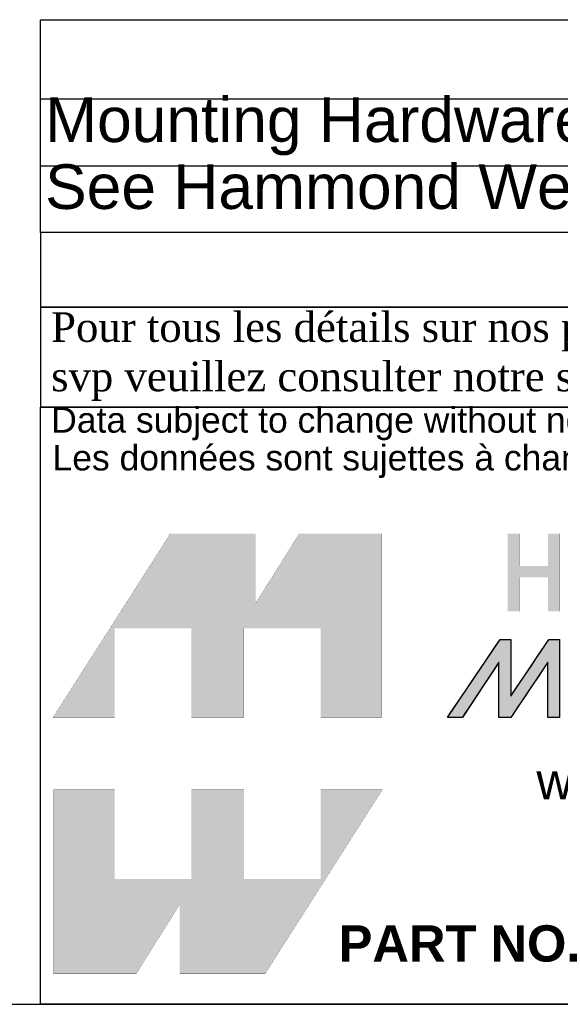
# Model space of a CAD drawing. Header units: inches. Extents: x 0 to 80.1, y 0 to 59.8.
# Tile 3 of 12: x 62.6 to 69.9, y 0 to 13.2. Entities that reach past the tile are written whole.
import ezdxf
from ezdxf.enums import TextEntityAlignment as Align

# ---------------------------------------------------------------- set-up
doc = ezdxf.new("R2010")
doc.units = ezdxf.units.IN
doc.header["$MEASUREMENT"] = 0
doc.layers.add('Default', color=7, linetype='Continuous')
doc.styles.add('SEACAD_Arial', font='arial.ttf')

# ---------------------------------------------------------------- blocks, each defined once
blk = doc.blocks.new('SE2')
at = {"color": 7, "linetype": 'Continuous'}
for p, q in [((62.864, 12.182), (80.003, 12.182)), ((62.864, 11.282), (80.003, 11.282))]:
    blk.add_line(p, q, dxfattribs=at)
blk.add_lwpolyline([(62.864, 10.382), (62.864, 13.247), (80.003, 13.247), (80.003, 10.382), (62.864, 10.382)], dxfattribs=at)
at = {"color": 7, "linetype": 'Continuous', "style": 'SEACAD_Arial'}
for s, p in [('Mounting Hardware Included', (62.927, 12.201)), ('See Hammond Website for More Information', (62.927, 11.301))]:
    blk.add_text(s, height=0.6, dxfattribs=at).set_placement(p, align=Align.TOP_LEFT)
blk = doc.blocks.new('block_2')
at = {"layer": 'Default', "linetype": 'Continuous'}
blk.add_hatch(color=7, dxfattribs=at).paths.add_polyline_path([(-0.8327, 0.0667), (-0.8327, 0.0841), (-0.8327, 0.1076), (-0.8327, 0.1345), (-0.8327, 0.1621), (-0.8327, 0.1875), (-0.8327, 0.2079), (-0.8327, 0.2206), (-0.8328, 0.2234), (-0.8344, 0.2234), (-0.8377, 0.2234), (-0.8421, 0.2234), (-0.8471, 0.2234), (-0.8522, 0.2234), (-0.857, 0.2234), (-0.8609, 0.2234), (-0.8647, 0.2195), (-0.8786, 0.1989), (-0.901, 0.1657), (-0.9282, 0.1254), (-0.9562, 0.0838), (-0.9813, 0.0466), (-0.9996, 0.0194), (-1.0073, 0.008), (-1.0057, 0.0079), (-1.0009, 0.0079), (-0.9941, 0.0079), (-0.9863, 0.0079), (-0.9785, 0.0079), (-0.9719, 0.0079), (-0.9676, 0.0079), (-0.9662, 0.0083), (-0.9595, 0.0184), (-0.9459, 0.0389), (-0.9281, 0.0659), (-0.9086, 0.0953), (-0.8901, 0.1233), (-0.8753, 0.1456), (-0.8668, 0.1584), (-0.8657, 0.1579), (-0.8657, 0.1442), (-0.8657, 0.1213), (-0.8657, 0.0931), (-0.8657, 0.0637), (-0.8657, 0.037), (-0.8657, 0.0172), (-0.8657, 0.0081), (-0.8646, 0.0079), (-0.8609, 0.0079), (-0.8555, 0.0079), (-0.8492, 0.0079), (-0.8429, 0.0079), (-0.8375, 0.0079), (-0.8338, 0.0079), (-0.8326, 0.0081), (-0.8265, 0.0172), (-0.8132, 0.037), (-0.7954, 0.0637), (-0.7758, 0.0931), (-0.7569, 0.1213), (-0.7416, 0.1442), (-0.7324, 0.1579), (-0.731, 0.1584), (-0.731, 0.1456), (-0.731, 0.1233), (-0.731, 0.0953), (-0.731, 0.0659), (-0.731, 0.0389), (-0.731, 0.0184), (-0.731, 0.0083), (-0.7301, 0.0079), (-0.7266, 0.0079), (-0.7214, 0.0079), (-0.7152, 0.0079), (-0.709, 0.0079), (-0.7035, 0.0079), (-0.6998, 0.0079), (-0.6985, 0.008), (-0.6985, 0.0194), (-0.6985, 0.0466), (-0.6985, 0.0838), (-0.6985, 0.1254), (-0.6985, 0.1657), (-0.6985, 0.1989), (-0.6985, 0.2195), (-0.6987, 0.2234), (-0.701, 0.2234), (-0.7052, 0.2234), (-0.7105, 0.2234), (-0.7162, 0.2234), (-0.7215, 0.2234), (-0.7256, 0.2234), (-0.7277, 0.2234), (-0.7302, 0.2199), (-0.7408, 0.204), (-0.7574, 0.1793), (-0.7771, 0.1498), (-0.7973, 0.1196), (-0.8151, 0.093), (-0.8278, 0.0739)])
at = {"layer": 'Default', "color": 7, "linetype": 'Continuous'}
blk.add_lwpolyline([(-0.8327, 0.0667), (-0.8278, 0.0739), (-0.8151, 0.093), (-0.7973, 0.1196), (-0.7771, 0.1498), (-0.7574, 0.1793), (-0.7408, 0.204), (-0.7302, 0.2199), (-0.7277, 0.2234), (-0.7256, 0.2234), (-0.7215, 0.2234), (-0.7162, 0.2234), (-0.7105, 0.2234), (-0.7052, 0.2234), (-0.701, 0.2234), (-0.6987, 0.2234), (-0.6985, 0.2195), (-0.6985, 0.1989), (-0.6985, 0.1657), (-0.6985, 0.1254), (-0.6985, 0.0838), (-0.6985, 0.0466), (-0.6985, 0.0194), (-0.6985, 0.008), (-0.6998, 0.0079), (-0.7035, 0.0079), (-0.709, 0.0079), (-0.7152, 0.0079), (-0.7214, 0.0079), (-0.7266, 0.0079), (-0.7301, 0.0079), (-0.731, 0.0083), (-0.731, 0.0184), (-0.731, 0.0389), (-0.731, 0.0659), (-0.731, 0.0953), (-0.731, 0.1233), (-0.731, 0.1456), (-0.731, 0.1584), (-0.7324, 0.1579), (-0.7416, 0.1442), (-0.7569, 0.1213), (-0.7758, 0.0931), (-0.7954, 0.0637), (-0.8132, 0.037), (-0.8265, 0.0172), (-0.8326, 0.0081), (-0.8338, 0.0079), (-0.8375, 0.0079), (-0.8429, 0.0079), (-0.8492, 0.0079), (-0.8555, 0.0079), (-0.8609, 0.0079), (-0.8646, 0.0079), (-0.8657, 0.0081), (-0.8657, 0.0172), (-0.8657, 0.037), (-0.8657, 0.0637), (-0.8657, 0.0931), (-0.8657, 0.1213), (-0.8657, 0.1442), (-0.8657, 0.1579), (-0.8668, 0.1584), (-0.8753, 0.1456), (-0.8901, 0.1233), (-0.9086, 0.0953), (-0.9281, 0.0659), (-0.9459, 0.0389), (-0.9595, 0.0184), (-0.9662, 0.0083), (-0.9676, 0.0079), (-0.9719, 0.0079), (-0.9785, 0.0079), (-0.9863, 0.0079), (-0.9941, 0.0079), (-1.0009, 0.0079), (-1.0057, 0.0079), (-1.0073, 0.008), (-0.9996, 0.0194), (-0.9813, 0.0466), (-0.9562, 0.0838), (-0.9282, 0.1254), (-0.901, 0.1657), (-0.8786, 0.1989), (-0.8647, 0.2195), (-0.8609, 0.2234), (-0.857, 0.2234), (-0.8522, 0.2234), (-0.8471, 0.2234), (-0.8421, 0.2234), (-0.8377, 0.2234), (-0.8344, 0.2234), (-0.8328, 0.2234), (-0.8327, 0.2206), (-0.8327, 0.2079), (-0.8327, 0.1875), (-0.8327, 0.1621), (-0.8327, 0.1345), (-0.8327, 0.1076), (-0.8327, 0.0841), (-0.8327, 0.0667)], close=True, dxfattribs=at)
for points in [[(-1.0073, 0.0079), (-1.0073, 0.0079), (-0.8621, 0.2234), (-0.8621, 0.2234)], [(-0.8621, 0.2234), (-0.855, 0.2234), (-0.8327, 0.2234), (-0.8327, 0.2234)], [(-0.8327, 0.0667), (-0.8327, 0.0667), (-0.7278, 0.2234), (-0.7278, 0.2234)], [(-0.8327, 0.2234), (-0.8327, 0.2234), (-0.8327, 0.1009), (-0.8327, 0.0667)], [(-0.7278, 0.2234), (-0.7278, 0.2234), (-0.6985, 0.2234), (-0.6985, 0.2234)], [(-0.6985, 0.2234), (-0.6985, 0.2234), (-0.6985, 0.0079), (-0.6985, 0.0079)], [(-0.8657, 0.16), (-0.8657, 0.16), (-0.9664, 0.0079), (-0.9664, 0.0079)], [(-0.8657, 0.0079), (-0.8657, 0.0079), (-0.8657, 0.16), (-0.8657, 0.16)], [(-0.731, 0.16), (-0.731, 0.16), (-0.8327, 0.0079), (-0.8327, 0.0079)], [(-0.731, 0.0079), (-0.731, 0.0079), (-0.731, 0.16), (-0.731, 0.16)], [(-0.9664, 0.0079), (-0.9664, 0.0079), (-1.0073, 0.0079), (-1.0073, 0.0079)], [(-0.8327, 0.0079), (-0.8327, 0.0079), (-0.8657, 0.0079), (-0.8657, 0.0079)], [(-0.6985, 0.0079), (-0.6985, 0.0079), (-0.731, 0.0079), (-0.731, 0.0079)]]:
    blk.add_open_spline(points, degree=3, dxfattribs=at)
blk = doc.blocks.new('Block1')
at = {"layer": 'Default', "linetype": 'Continuous'}
for points in [[(-0.0026, 0.7074), (0.1678, 0.7074), (0.1678, 0.9533), (0.3791, 0.9533), (0.3791, 0.7074), (0.5228, 0.7074), (0.5228, 0.9533), (0.7357, 0.9533), (0.7357, 0.7074), (0.9035, 0.7074), (0.9035, 1.2145), (0.6765, 1.2145), (0.5564, 1.0231), (0.5564, 1.2145), (0.3209, 1.2145)], [(1.3629, 1.2145), (1.3629, 1.1253), (1.2832, 1.1253), (1.2832, 1.2145), (1.2517, 1.2145), (1.2517, 1.0005), (1.2832, 1.0005), (1.2832, 1.0939), (1.3629, 1.0939), (1.3629, 1.0939), (1.3629, 1.0005), (1.3943, 1.0005), (1.3943, 1.2145)], [(0.9056, 0.5076), (0.7357, 0.5076), (0.7357, 0.2617), (0.5244, 0.2617), (0.5244, 0.5076), (0.3791, 0.5076), (0.3791, 0.2617), (0.1678, 0.2617), (0.1678, 0.5076), (0, 0.5076), (0, 0), (0.2271, 0), (0.3471, 0.1914), (0.3471, 0), (0.5826, 0)]]:
    blk.add_hatch(color=7, dxfattribs=at).paths.add_polyline_path(points)
at = {"layer": 'Default', "color": 7, "linetype": 'Continuous', "const_width": 0.00035}
for points in [[(-0.0026, 0.7074), (0.3209, 1.2145), (0.5564, 1.2145), (0.5564, 1.0231), (0.6765, 1.2145), (0.9035, 1.2145), (0.9035, 0.7074), (0.7357, 0.7074), (0.7357, 0.9533), (0.5228, 0.9533), (0.5228, 0.7074), (0.3791, 0.7074), (0.3791, 0.9533), (0.1678, 0.9533), (0.1678, 0.7074), (-0.0026, 0.7074)], [(1.3629, 1.2145), (1.3629, 1.1253), (1.2832, 1.1253), (1.2832, 1.2145), (1.2517, 1.2145), (1.2517, 1.0005), (1.2832, 1.0005), (1.2832, 1.0939), (1.3629, 1.0939), (1.3629, 1.0939), (1.3629, 1.0005), (1.3943, 1.0005), (1.3943, 1.2145), (1.3629, 1.2145)], [(0.9056, 0.5076), (0.5826, 0), (0.3471, 0), (0.3471, 0.1914), (0.2271, 0), (0, 0), (0, 0.5076), (0.1678, 0.5076), (0.1678, 0.2617), (0.3791, 0.2617), (0.3791, 0.5076), (0.5244, 0.5076), (0.5244, 0.2617), (0.7357, 0.2617), (0.7357, 0.5076), (0.9056, 0.5076)]]:
    blk.add_lwpolyline(points, close=True, dxfattribs=at)
at = {"layer": 'Default', "color": 7}
blk.add_blockref('block_2', (2.0929, 0.6996), dxfattribs=at)
blk = doc.blocks.new('Block13')
at = {"layer": 'Default', "color": 7, "linetype": 'Continuous'}
for p, q in [((0, 0), (0, 1.6479)), ((0, 1.6479), (3.5155, 1.6479)), ((3.5155, 0), (0, 0))]:
    blk.add_line(p, q, dxfattribs=at)
at = {"layer": 'Default', "color": 7}
blk.add_blockref('Block1', (0.0371, 0.0841), dxfattribs=at)
at = {"layer": 'Default', "attachment_point": 1}
for s, insert, char_height, width in [('{\\fArial|b0||i0||c0|p34;\\C7;\\H7.e-002;\\W1.;\\T1.;Data subject to change without notice. Isometric drawing not to scale.}', (0.0298, 1.6475), 0.07, 3.486391), ('{\\fArial|b0||i0||c0|p34;\\C7;\\H7.e-002;\\W1.;\\T1.;Les données sont sujettes à changement sans préavis.}', (0.0334, 1.5433), 0.07, 3.235631), ('{\\fArial|b0||i0||c0|p34;\\C7;\\H0.1;\\W1.;www.hammondmfg.com}', (1.3679, 0.6657), 0.1, 1.572281), ('{\\fArial|b1||i0||c0|p34;\\C7;\\H0.1;\\W1.;PART NO. \\P}', (0.8225, 0.2179), 0.1, 0.655523)]:
    blk.add_mtext(s, dxfattribs=dict(at, insert=insert, char_height=char_height, width=width))
blk = doc.blocks.new('Block11')
at = {"layer": 'Default', "color": 7}
blk.add_blockref('Block13', (0, 0), dxfattribs=at)
blk = doc.blocks.new('Block10')
at = {"layer": 'Default', "color": 7}
blk.add_blockref('Block11', (0, 0), dxfattribs=at)
blk = doc.blocks.new('Block2')
at = {"layer": 'Default', "color": 7, "linetype": 'Continuous'}
blk.add_line((-52.744, 0), (-0.012, 0), dxfattribs=at)
at = {"layer": 'Default', "color": 7, "xscale": 15, "yscale": 15, "zscale": 15}
blk.add_blockref('Block10', (-52.744, 0), dxfattribs=at)
blk = doc.blocks.new('Block222')
at = {"layer": 'Default', "color": 7}
blk.add_blockref('Block2', (106.578, -49.503), dxfattribs=at)

msp = doc.modelspace()

# ---------------------------------------------------------------- linework, layer by layer
at = {"layer": 'Default', "color": 7, "linetype": 'Continuous'}
msp.add_line((0, 0), (80, 0), dxfattribs=at)
for points in [[(62.864, 10.382), (62.864, 9.379), (80, 9.379), (80, 10.382), (62.864, 10.382)], [(62.864, 9.378), (62.864, 8.037), (79.994, 8.037), (79.994, 9.378), (62.864, 9.378)]]:
    msp.add_lwpolyline(points, dxfattribs=at)

# ---------------------------------------------------------------- block references
msp.add_blockref('SE2', (0, 0))
at = {"layer": 'Default', "color": 7, "xscale": 0.325, "yscale": 0.325, "zscale": 0.325}
msp.add_blockref('Block222', (45.368, 16.089), dxfattribs=at)

# ---------------------------------------------------------------- texts
at = {"layer": 'Default', "insert": (62.857, 8.714), "char_height": 0.3985, "width": 17.30113, "attachment_point": 4}
msp.add_mtext('{\\fTimes New Roman|b0||i0||c0|p34;\\C7;\\H0.3985;\\W1.; Pour tous les détails sur nos produits, \\P}{\\fTimes New Roman|b0||i0||c0|p34;\\C7;\\H0.3985;\\W1.; svp veuillez consulter notre site www.hammondmfg.com                      }', dxfattribs=at)

doc.saveas('drawing.dxf')
